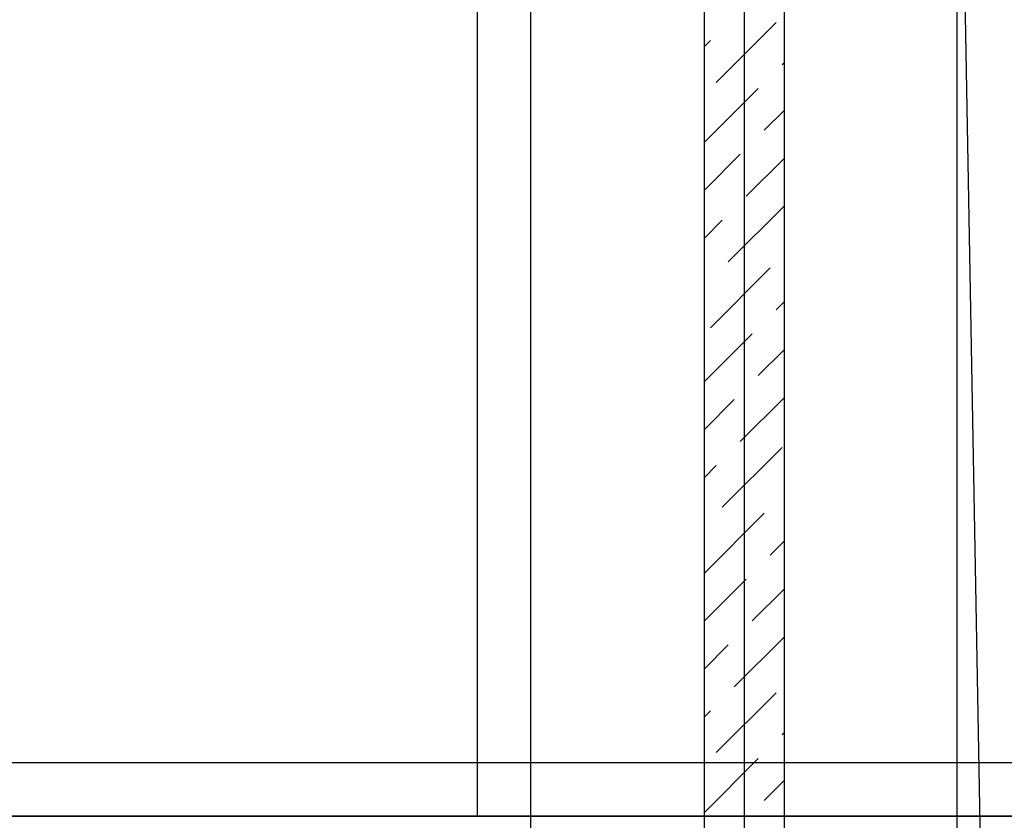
# Model space of a CAD drawing. Header units: millimetres. Extents: x 373037 to 682063, y 76092 to 274210.
# Tile 116 of 256: x 667647 to 668571, y 250028 to 250779. Entities that reach past the tile are written whole.
import ezdxf

# ---------------------------------------------------------------- set-up
doc = ezdxf.new("R2010")
doc.units = ezdxf.units.MM
doc.header["$LTSCALE"] = 100
for name, pattern in [('CK_ČERCHOVANÁ 50', [6, 3, -1.5, 0, -1.5]), ('ČERCHOVANÁ', [25.4, 12.7, -6.35, 0, -6.35]), ('ČÁRKOVANÁ01-01', [2, 1, -1])]:
    doc.linetypes.add(name, pattern=pattern)
doc.layers.add('PUDORYS', color=253, linetype='CONTINUOUS')

msp = doc.modelspace()

# ---------------------------------------------------------------- linework, layer by layer
at = {"layer": 'PUDORYS', "color": 252, "linetype": 'ČÁRKOVANÁ01-01', "ltscale": 200, "true_color": 0x939598}
msp.add_line((668551.64, 249832.15), (668126.64, 273032.15), dxfattribs=at)
at = {"layer": 'PUDORYS', "color": 252, "linetype": 'ČERCHOVANÁ', "ltscale": 25, "true_color": 0x939598}
msp.add_line((668326.64, 264632.15), (668326.64, 249134.92), dxfattribs=at)
at = {"layer": 'PUDORYS', "color": 252, "ltscale": 20, "true_color": 0x939598}
for p, q in [((668076.64, 250032.15), (668076.64, 256632.15)), ((668289.14, 250032.15), (662064.14, 250032.15)), ((674589.14, 250032.15), (668364.14, 250032.15))]:
    msp.add_line(p, q, dxfattribs=at)
at = {"layer": 'PUDORYS', "color": 252, "linetype": 'CK_ČERCHOVANÁ 50', "ltscale": 50, "true_color": 0x939598}
for p, q in [((668126.64, 249832.15), (668126.64, 251532.15)), ((668526.64, 249832.15), (668526.64, 251532.15))]:
    msp.add_line(p, q, dxfattribs=at)
at = {"layer": 'PUDORYS', "color": 252, "true_color": 0x939598}
for p, q in [((668289.14, 251532.15), (668289.14, 249832.15)), ((668364.14, 251532.15), (668364.14, 249832.15))]:
    msp.add_line(p, q, dxfattribs=at)
at = {"layer": 'PUDORYS', "color": 252, "linetype": 'Continuous', "ltscale": 5, "true_color": 0x939598}
for p, q in [((668300.67, 250720.51), (668356.8, 250776.63)), ((668289.14, 250753.88), (668295.06, 250759.8)), ((668362.41, 250737.35), (668364.14, 250739.07)), ((668289.14, 250664.07), (668339.96, 250714.9)), ((668345.57, 250675.61), (668364.14, 250694.17)), ((668289.14, 250619.17), (668323.12, 250653.16)), ((668328.73, 250613.87), (668364.14, 250649.27)), ((668311.9, 250552.13), (668364.14, 250604.37)), ((668289.14, 250574.27), (668306.28, 250591.42)), ((668295.06, 250490.39), (668351.19, 250546.52)), ((668289.14, 250529.37), (668289.45, 250529.68)), ((668356.8, 250507.23), (668364.14, 250514.57)), ((668289.14, 250439.57), (668334.35, 250484.78)), ((668339.96, 250445.49), (668364.14, 250469.67)), ((668323.12, 250383.75), (668364.14, 250424.76)), ((668289.14, 250394.67), (668317.51, 250423.04)), ((668306.28, 250322.01), (668362.41, 250378.14)), ((668289.14, 250349.76), (668300.67, 250361.3)), ((668289.45, 250260.27), (668345.57, 250316.4)), ((668351.19, 250277.11), (668364.14, 250290.06)), ((668289.14, 250215.06), (668328.73, 250254.66)), ((668334.35, 250215.37), (668364.14, 250245.16)), ((668317.51, 250153.63), (668364.14, 250200.26)), ((668289.14, 250170.16), (668311.9, 250192.92)), ((668300.67, 250091.89), (668356.8, 250148.02)), ((668289.14, 250125.26), (668295.06, 250131.18)), ((668362.41, 250108.73), (668364.14, 250110.46)), ((668289.14, 250035.46), (668339.96, 250086.28)), ((668345.57, 250046.99), (668364.14, 250065.55))]:
    msp.add_line(p, q, dxfattribs=at)
at = {"layer": 'PUDORYS', "color": 252, "ltscale": 5, "true_color": 0x939598}
msp.add_line((681126.64, 250082.15), (655526.64, 250082.15), dxfattribs=at)
msp.add_lwpolyline([(655476.64, 250032.15), (681176.64, 250032.15), (681176.64, 272832.15), (655476.64, 272832.15)], close=True, dxfattribs=at)
at = {"layer": 'PUDORYS', "color": 252, "true_color": 0x939598}
msp.add_lwpolyline([(681176.64, 250032.15), (655476.64, 250032.15), (655476.64, 272832.15), (681176.64, 272832.15)], close=True, dxfattribs=at)

doc.saveas('drawing.dxf')
